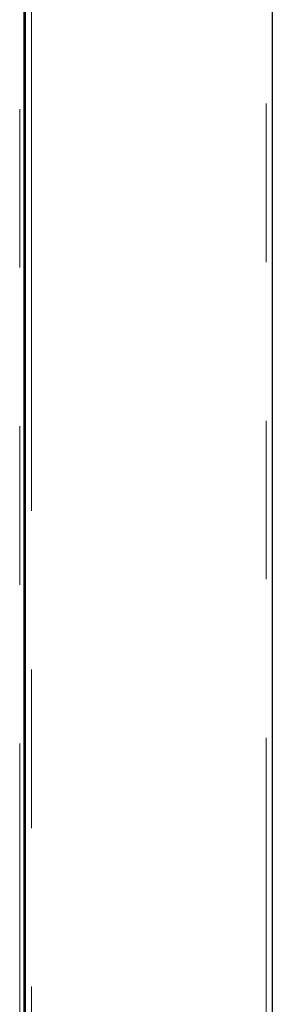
# Model space of a CAD drawing. Header units: millimetres. Extents: x 18 to 263, y 61 to 154.
# Tile 73 of 74: x 261.16 to 263.19, y 69.07 to 76.96. Entities that reach past the tile are written whole.
import ezdxf

# ---------------------------------------------------------------- set-up
doc = ezdxf.new("R2010")
doc.units = ezdxf.units.MM
doc.linetypes.add('PHANTOM', pattern=[12.7, 6.35, -1.27, 1.27, -1.27, 1.27, -1.27])

msp = doc.modelspace()

# ---------------------------------------------------------------- linework, layer by layer
at = {"color": 7, "linetype": 'Continuous', "lineweight": 25}
for p, q in [((261.2082, 92.0422), (261.2082, 64.8455)), ((263.1882, 92.0564), (263.1882, 64.8563)), ((261.1982, 88.6625), (261.1982, 64.8125))]:
    msp.add_line(p, q, dxfattribs=at)
at = {"color": 8, "linetype": 'PHANTOM', "lineweight": 18}
for p, q in [((261.2582, 92.0743), (261.2582, 64.8563)), ((263.1382, 64.8563), (263.1382, 92.0743)), ((261.1646, 64.8125), (261.1646, 88.6625))]:
    msp.add_line(p, q, dxfattribs=at)

doc.saveas('drawing.dxf')
